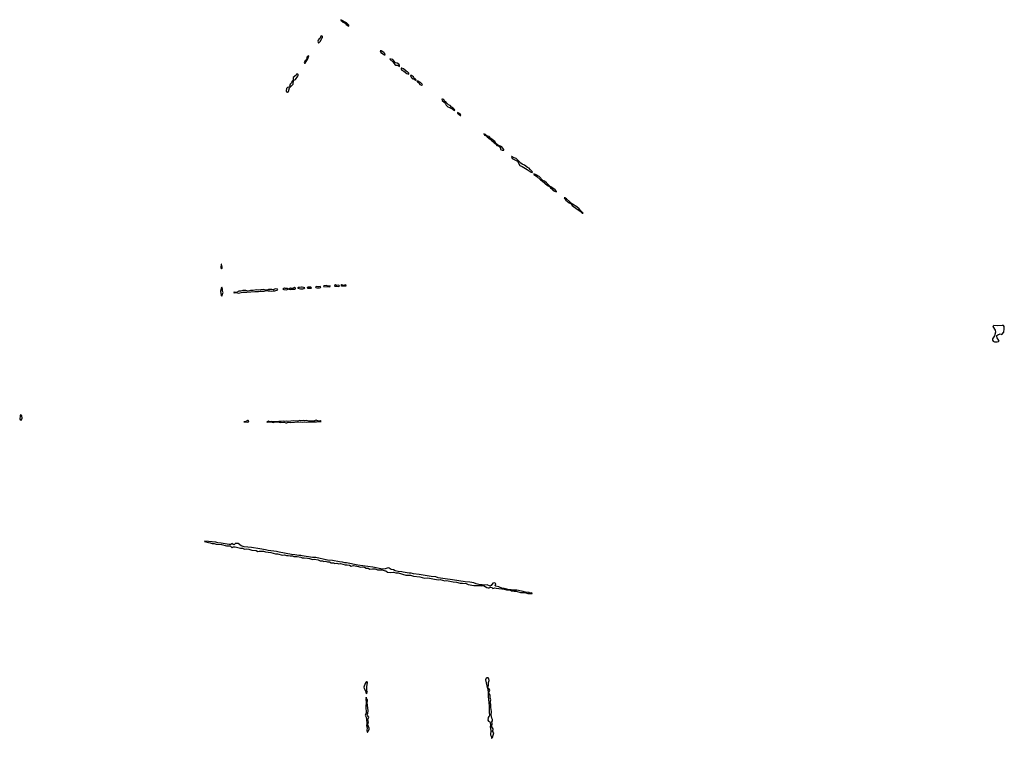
# Model space of a CAD drawing. Extents: x 2895860 to 3052244, y 542080 to 918683.
# Tile 61 of 133: x 2912184 to 2933267, y 738340 to 753725. Entities that reach past the tile are written whole.
import ezdxf

# ---------------------------------------------------------------- set-up
doc = ezdxf.new("R2010")
doc.units = 0

msp = doc.modelspace()

# ---------------------------------------------------------------- linework, layer by layer
at = {"layer": '0CON05XD'}
for points in [[(2919235, 753590), (2919232, 753605), (2919182, 753655), (2919060, 753725), (2919063, 753715), (2919107, 753675), (2919161, 753641), (2919175, 753624), (2919235, 753590)], [(2918585, 753220), (2918626, 753265), (2918646, 753314), (2918665, 753342), (2918670, 753365), (2918655, 753379), (2918631, 753375), (2918619, 753331), (2918595, 753313), (2918578, 753285), (2918571, 753265), (2918572, 753245), (2918585, 753220)], [(2918282, 752792), (2918295, 752792), (2918353, 752885), (2918378, 752948), (2918355, 752942), (2918334, 752925), (2918324, 752866), (2918295, 752842), (2918278, 752805), (2918282, 752792)], [(2920005, 752972), (2920010, 752975), (2920005, 753000), (2919982, 753025), (2919925, 753056), (2919902, 753058), (2919920, 753025), (2919993, 752975), (2920005, 752972)], [(2920315, 752720), (2920318, 752755), (2920305, 752772), (2920265, 752792), (2920231, 752801), (2920192, 752842), (2920174, 752874), (2920110, 752890), (2920118, 752875), (2920178, 752818), (2920220, 752765), (2920235, 752754), (2920265, 752752), (2920315, 752720)], [(2920515, 752560), (2920520, 752565), (2920515, 752580), (2920485, 752612), (2920461, 752621), (2920402, 752675), (2920365, 752690), (2920351, 752689), (2920351, 752665), (2920365, 752644), (2920406, 752626), (2920475, 752574), (2920515, 752560)], [(2917915, 752172), (2917940, 752190), (2917962, 752268), (2918037, 752345), (2918038, 752382), (2918050, 752395), (2918053, 752427), (2918093, 752447), (2918140, 752515), (2918148, 752535), (2918148, 752555), (2918141, 752561), (2918115, 752563), (2918106, 752534), (2918039, 752485), (2918037, 752433), (2918008, 752405), (2918001, 752375), (2917978, 752345), (2917958, 752292), (2917948, 752282), (2917915, 752270), (2917895, 752252), (2917891, 752205), (2917899, 752179), (2917915, 752172)], [(2920675, 752420), (2920667, 752445), (2920655, 752456), (2920640, 752460), (2920615, 752500), (2920575, 752528), (2920555, 752530), (2920550, 752525), (2920563, 752495), (2920588, 752465), (2920605, 752457), (2920628, 752458), (2920648, 752435), (2920675, 752420)], [(2920785, 752324), (2920810, 752335), (2920765, 752383), (2920715, 752410), (2920692, 752408), (2920698, 752395), (2920727, 752377), (2920755, 752337), (2920785, 752324)], [(2921495, 751780), (2921500, 751785), (2921492, 751805), (2921468, 751828), (2921429, 751849), (2921402, 751885), (2921369, 751899), (2921327, 751937), (2921310, 751965), (2921281, 751981), (2921268, 752015), (2921235, 752027), (2921220, 752025), (2921228, 751995), (2921283, 751953), (2921297, 751937), (2921313, 751895), (2921355, 751860), (2921388, 751848), (2921444, 751814), (2921465, 751792), (2921495, 751780)], [(2921625, 751672), (2921630, 751675), (2921615, 751707), (2921555, 751740), (2921562, 751725), (2921625, 751672)], [(2922550, 750930), (2922548, 750945), (2922505, 751000), (2922417, 751047), (2922390, 751070), (2922355, 751118), (2922273, 751183), (2922238, 751225), (2922188, 751238), (2922155, 751268), (2922122, 751278), (2922140, 751255), (2922170, 751240), (2922193, 751215), (2922260, 751170), (2922295, 751130), (2922332, 751112), (2922345, 751092), (2922378, 751068), (2922400, 751035), (2922435, 751022), (2922457, 751007), (2922477, 750977), (2922482, 750945), (2922515, 750931), (2922545, 750930), (2922550, 750930)], [(2923165, 750450), (2923159, 750475), (2923117, 750515), (2923095, 750548), (2923054, 750564), (2922995, 750611), (2922945, 750631), (2922913, 750653), (2922815, 750753), (2922769, 750769), (2922725, 750798), (2922712, 750798), (2922732, 750755), (2922744, 750744), (2922775, 750733), (2922844, 750694), (2922895, 750602), (2922944, 750584), (2923051, 750521), (2923135, 750462), (2923165, 750450)], [(2923535, 750150), (2923540, 750155), (2923467, 750235), (2923422, 750265), (2923383, 750283), (2923306, 750366), (2923245, 750402), (2923195, 750428), (2923190, 750425), (2923195, 750413), (2923231, 750391), (2923254, 750365), (2923335, 750299), (2923381, 750271), (2923425, 750224), (2923484, 750175), (2923535, 750150)], [(2923675, 750042), (2923680, 750045), (2923647, 750085), (2923555, 750150), (2923540, 750150), (2923551, 750125), (2923581, 750101), (2923605, 750071), (2923632, 750055), (2923675, 750042)], [(2924245, 749580), (2924248, 749585), (2924190, 749640), (2924167, 749675), (2924115, 749720), (2924019, 749779), (2923895, 749887), (2923855, 749912), (2923845, 749910), (2923875, 749864), (2923950, 749805), (2923992, 749782), (2924015, 749750), (2924045, 749724), (2924139, 749655), (2924187, 749627), (2924230, 749585), (2924245, 749580)], [(2916505, 748392), (2916518, 748405), (2916518, 748435), (2916505, 748490), (2916495, 748490), (2916494, 748416), (2916505, 748392)], [(2918605, 747984), (2918628, 747995), (2918630, 748005), (2918615, 748012), (2918585, 748009), (2918535, 748016), (2918520, 748005), (2918522, 747995), (2918545, 747984), (2918605, 747984)], [(2918815, 748004), (2918830, 748015), (2918830, 748025), (2918785, 748019), (2918755, 748036), (2918695, 748028), (2918690, 748015), (2918815, 748004)], [(2919015, 748014), (2919032, 748025), (2919015, 748038), (2918975, 748032), (2918945, 748051), (2918923, 748035), (2918922, 748025), (2918935, 748018), (2918975, 748021), (2919015, 748014)], [(2919075, 748024), (2919165, 748024), (2919180, 748035), (2919155, 748048), (2919125, 748037), (2919085, 748049), (2919062, 748035), (2919075, 748024)], [(2916515, 747808), (2916532, 747868), (2916542, 747885), (2916524, 747915), (2916526, 747956), (2916515, 748000), (2916505, 747990), (2916484, 747915), (2916495, 747822), (2916505, 747810), (2916515, 747808)], [(2916862, 747872), (2916895, 747874), (2916955, 747889), (2917045, 747888), (2917216, 747904), (2917295, 747906), (2917335, 747914), (2917416, 747914), (2917465, 747930), (2917505, 747920), (2917543, 747923), (2917575, 747910), (2917615, 747922), (2917645, 747919), (2917710, 747945), (2917705, 747956), (2917655, 747964), (2917615, 747940), (2917585, 747948), (2917515, 747951), (2917485, 747936), (2917465, 747936), (2917425, 747939), (2917395, 747949), (2917295, 747936), (2917245, 747944), (2917182, 747928), (2917125, 747927), (2917075, 747916), (2917025, 747926), (2916965, 747924), (2916915, 747911), (2916875, 747913), (2916823, 747887), (2916785, 747892), (2916760, 747885), (2916775, 747878), (2916825, 747882), (2916862, 747872)], [(2917895, 747944), (2917930, 747955), (2917930, 747965), (2917915, 747968), (2917875, 747969), (2917855, 747976), (2917820, 747955), (2917837, 747947), (2917895, 747944)], [(2917975, 747948), (2917995, 747958), (2918075, 747954), (2918090, 747965), (2918090, 747975), (2918065, 747988), (2918023, 747973), (2917980, 747975), (2917950, 747955), (2917975, 747948)], [(2918195, 747963), (2918245, 747964), (2918265, 747967), (2918290, 747985), (2918235, 748001), (2918215, 748001), (2918175, 747988), (2918145, 747990), (2918140, 747985), (2918140, 747975), (2918195, 747963)], [(2918355, 747976), (2918425, 747980), (2918432, 747985), (2918415, 748000), (2918385, 747997), (2918358, 748002), (2918338, 747995), (2918338, 747985), (2918355, 747976)], [(2933115, 746826), (2933145, 746834), (2933154, 746845), (2933152, 746855), (2933114, 746915), (2933106, 746945), (2933108, 746962), (2933129, 746981), (2933175, 746997), (2933215, 746988), (2933256, 747034), (2933267, 747105), (2933262, 747155), (2933246, 747176), (2933219, 747179), (2933125, 747169), (2933040, 747175), (2933023, 747155), (2933074, 747075), (2933076, 747034), (2933056, 746954), (2933014, 746895), (2933014, 746865), (2933029, 746845), (2933055, 746830), (2933115, 746826)], [(2912215, 745153), (2912230, 745170), (2912234, 745195), (2912227, 745245), (2912205, 745262), (2912197, 745245), (2912184, 745175), (2912195, 745157), (2912215, 745153)], [(2917055, 745108), (2917085, 745114), (2917091, 745125), (2917075, 745141), (2917065, 745142), (2917015, 745117), (2916980, 745115), (2917055, 745108)], [(2917905, 745094), (2917935, 745111), (2917985, 745103), (2918164, 745116), (2918235, 745111), (2918285, 745116), (2918335, 745107), (2918415, 745117), (2918536, 745114), (2918585, 745124), (2918640, 745125), (2918615, 745136), (2918585, 745130), (2918535, 745148), (2918475, 745132), (2918375, 745132), (2918325, 745146), (2918285, 745137), (2918255, 745143), (2918207, 745137), (2918185, 745146), (2918132, 745128), (2918045, 745134), (2917935, 745120), (2917905, 745128), (2917846, 745126), (2917825, 745131), (2917785, 745123), (2917735, 745126), (2917704, 745116), (2917625, 745116), (2917585, 745126), (2917555, 745116), (2917535, 745118), (2917515, 745130), (2917473, 745117), (2917485, 745110), (2917555, 745112), (2917616, 745104), (2917635, 745110), (2917708, 745112), (2917765, 745099), (2917845, 745107), (2917880, 745095), (2917905, 745094)], [(2922505, 741538), (2922555, 741540), (2922560, 741540), (2922556, 741546), (2922525, 741548), (2922445, 741583), (2922382, 741595), (2922363, 741615), (2922377, 741645), (2922373, 741655), (2922355, 741669), (2922318, 741662), (2922280, 741610), (2922255, 741599), (2922195, 741626), (2922095, 741620), (2922085, 741627), (2922045, 741628), (2921955, 741648), (2921905, 741671), (2921825, 741686), (2921725, 741688), (2921455, 741736), (2921295, 741752), (2921145, 741779), (2921095, 741799), (2920995, 741806), (2920737, 741847), (2920615, 741864), (2920567, 741877), (2920525, 741878), (2920398, 741898), (2920365, 741907), (2920285, 741911), (2920225, 741926), (2920185, 741946), (2920135, 741957), (2920095, 741986), (2920075, 741991), (2920009, 741971), (2919955, 741963), (2919744, 742006), (2919425, 742049), (2919185, 742098), (2919145, 742099), (2919095, 742114), (2919030, 742120), (2918885, 742146), (2918777, 742157), (2918525, 742208), (2918455, 742211), (2918236, 742246), (2918205, 742256), (2918164, 742254), (2918075, 742271), (2918007, 742277), (2917743, 742323), (2917685, 742339), (2917505, 742361), (2917445, 742376), (2917325, 742393), (2917145, 742424), (2916992, 742442), (2916923, 742463), (2916865, 742508), (2916846, 742514), (2916798, 742512), (2916789, 742495), (2916775, 742484), (2916755, 742486), (2916725, 742508), (2916705, 742489), (2916666, 742486), (2916495, 742519), (2916425, 742524), (2916385, 742536), (2916151, 742559), (2916140, 742555), (2916170, 742545), (2916225, 742530), (2916265, 742527), (2916305, 742512), (2916345, 742510), (2916394, 742496), (2916505, 742489), (2916615, 742462), (2916666, 742464), (2916688, 742458), (2916735, 742418), (2916753, 742437), (2916795, 742439), (2916915, 742411), (2916955, 742411), (2916995, 742389), (2917045, 742393), (2917090, 742390), (2917155, 742369), (2917245, 742358), (2917285, 742342), (2917315, 742349), (2917405, 742344), (2917445, 742329), (2917565, 742318), (2917664, 742286), (2917705, 742292), (2917815, 742262), (2917855, 742267), (2917895, 742252), (2917936, 742254), (2917975, 742244), (2918025, 742245), (2918055, 742231), (2918122, 742232), (2918205, 742216), (2918235, 742204), (2918275, 742207), (2918345, 742199), (2918388, 742188), (2918455, 742170), (2918495, 742173), (2918572, 742162), (2918615, 742143), (2918665, 742140), (2918695, 742128), (2918725, 742131), (2918775, 742119), (2918818, 742118), (2918855, 742099), (2918905, 742100), (2918935, 742082), (2918975, 742092), (2919015, 742077), (2919055, 742079), (2919155, 742056), (2919195, 742057), (2919245, 742044), (2919285, 742026), (2919335, 742039), (2919441, 742021), (2919480, 742005), (2919525, 742009), (2919565, 742004), (2919605, 741986), (2919645, 741986), (2919685, 741964), (2919735, 741971), (2919796, 741966), (2919845, 741948), (2919948, 741948), (2919985, 741931), (2920025, 741925), (2920060, 741895), (2920125, 741888), (2920185, 741899), (2920235, 741884), (2920286, 741886), (2920455, 741834), (2920555, 741830), (2920614, 741814), (2920755, 741799), (2920855, 741768), (2920926, 741776), (2920995, 741764), (2921064, 741744), (2921155, 741733), (2921188, 741738), (2921286, 741714), (2921325, 741720), (2921465, 741689), (2921535, 741686), (2921615, 741660), (2921665, 741661), (2921745, 741651), (2921790, 741635), (2921908, 741608), (2921945, 741614), (2922035, 741612), (2922075, 741603), (2922115, 741612), (2922185, 741571), (2922215, 741561), (2922235, 741560), (2922265, 741578), (2922295, 741567), (2922315, 741548), (2922355, 741562), (2922385, 741551), (2922445, 741544), (2922505, 741538)], [(2923065, 741438), (2923085, 741443), (2923155, 741440), (2923160, 741445), (2923135, 741452), (2923105, 741450), (2923085, 741460), (2923015, 741470), (2922964, 741486), (2922827, 741513), (2922735, 741510), (2922705, 741522), (2922665, 741520), (2922585, 741542), (2922560, 741540), (2922560, 741535), (2922605, 741518), (2922695, 741510), (2922715, 741498), (2922755, 741500), (2922772, 741492), (2922815, 741490), (2922905, 741461), (2923003, 741463), (2923065, 741438)], [(2922295, 738340), (2922308, 738358), (2922333, 738455), (2922310, 738495), (2922322, 738525), (2922322, 738545), (2922293, 738587), (2922300, 738655), (2922297, 738693), (2922307, 738715), (2922307, 738743), (2922295, 738770), (2922281, 738845), (2922289, 738905), (2922281, 738965), (2922272, 738992), (2922271, 739065), (2922260, 739115), (2922270, 739165), (2922259, 739205), (2922256, 739265), (2922232, 739305), (2922232, 739325), (2922253, 739365), (2922246, 739385), (2922210, 739415), (2922223, 739477), (2922225, 739535), (2922236, 739575), (2922230, 739615), (2922212, 739632), (2922185, 739634), (2922171, 739628), (2922157, 739595), (2922188, 739465), (2922191, 739431), (2922203, 739413), (2922218, 739325), (2922213, 739235), (2922236, 739035), (2922236, 738976), (2922234, 738905), (2922244, 738825), (2922239, 738811), (2922208, 738775), (2922213, 738763), (2922210, 738725), (2922222, 738705), (2922250, 738690), (2922256, 738676), (2922264, 738625), (2922260, 738585), (2922272, 738505), (2922266, 738415), (2922281, 738385), (2922285, 738340), (2922295, 738340)], [(2919605, 739290), (2919625, 739310), (2919629, 739325), (2919618, 739358), (2919619, 739445), (2919632, 739535), (2919626, 739546), (2919615, 739548), (2919593, 739537), (2919578, 739515), (2919556, 739434), (2919562, 739405), (2919591, 739355), (2919605, 739290)], [(2919635, 738470), (2919655, 738498), (2919666, 738535), (2919664, 738555), (2919638, 738625), (2919656, 738685), (2919641, 738745), (2919658, 738795), (2919631, 738825), (2919624, 738845), (2919639, 738881), (2919644, 738925), (2919624, 739105), (2919634, 739145), (2919629, 739165), (2919610, 739195), (2919605, 739220), (2919594, 739175), (2919600, 739115), (2919596, 739015), (2919602, 738888), (2919597, 738865), (2919578, 738835), (2919601, 738791), (2919611, 738745), (2919619, 738655), (2919612, 738615), (2919621, 738565), (2919618, 738508), (2919625, 738470), (2919635, 738470)]]:
    msp.add_lwpolyline(points, dxfattribs=at)

doc.saveas('drawing.dxf')
